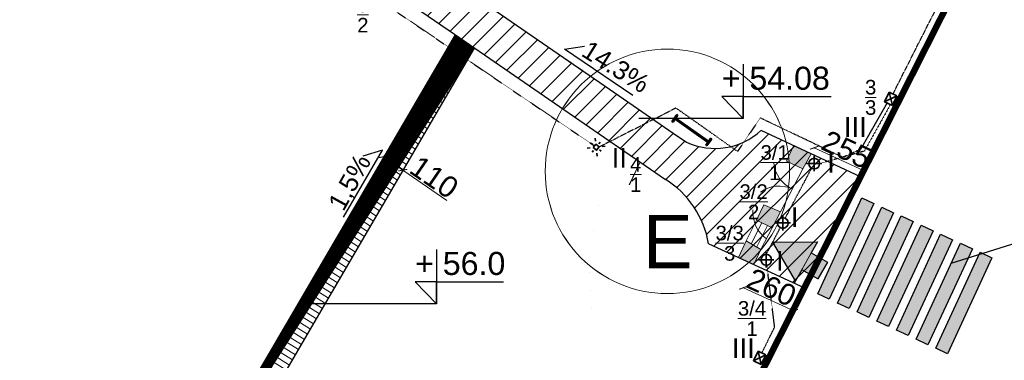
# Model space of a CAD drawing. Header units: millimetres. Extents: x 6567289036 to 6568990308, y 5976640423 to 5977332400.
# Tile 44 of 216: x 6568041808 to 6568088005, y 5976852840 to 5976868814. Entities that reach past the tile are written whole.
import ezdxf

# ---------------------------------------------------------------- set-up
doc = ezdxf.new("R2010")
doc.units = ezdxf.units.MM
for name, pattern in [('ACAD_ISO03W100', [30, 12, -18]), ('ACAD_ISO04W100', [30, 24, -3, 0, -3]), ('ACAD_ISO10W100', [18, 12, -3, 0, -3]), ('HIDDEN2', [4.7625, 3.175, -1.5875])]:
    doc.linetypes.add(name, pattern=pattern)
for name, color, linetype, lineweight in [('_ZAKRES_OPRACOWANIA', 182, 'HIDDEN2', 50), ('OBSZAR WPISANY DO REJESTRU ZABYTKÓW', 10, 'FENCELINE1', 35), ('proj. kabel', 1, 'ACAD_ISO03W100', 30), ('proj. opis', 1, 'Continuous', 20), ('proj. oprawy dogruntowe', 1, 'Continuous', 35), ('proj. oświetlenie - beton', 1, 'Continuous', 35), ('proj. słupki oświetleniowe', 1, 'Continuous', 35), ('PZT_Opis', 7, 'Continuous', 9), ('ZAGOSPODAROWANIE ŚCIEŻKI', 251, 'Continuous', 9), ('zagospodarowanie_ wymiary', 160, 'Continuous', 13)]:
    doc.layers.add(name, color=color, linetype=linetype, lineweight=lineweight)
doc.styles.get("Standard").update_dxf_attribs({"font": 'arial.ttf'})
doc.linetypes.add('FENCELINE1', pattern='A,6.35,-2.54,[133,ltypeshp.shx,S=2.54,R=0,X=-2.54,Y=0],-2.54,25.4', length=36.83)
doc.dimstyles.new('pzt 500', dxfattribs={"dimtxt": 1000, "dimasz": 300, "dimexe": 1, "dimexo": 1, "dimgap": 50, "dimtad": 1, "dimdec": 0, "dimlfac": 0.1, "dimzin": 12, "dimtxsty": 'Standard', "dimblk": 'ARCHTICK', "dimcen": 6, "dimclrd": 256, "dimclre": 256, "dimclrt": 256, "dimadec": 3, "dimazin": 0, "dimtfac": 1, "dimtdec": 0, "dimtmove": 0, "dimatfit": 3, "dimfxl": 0, "dimtolj": 1, "dimlwd": -1, "dimarcsym": 0})
picture_1 = doc.add_image_def('image2.jpg', size_in_pixel=(6997, 9782))

# ---------------------------------------------------------------- blocks, each defined once
blk = doc.blocks.new('_ARCHTICK')
at = {"color": 0, "linetype": 'ByBlock', "const_width": 0.15}
blk.add_lwpolyline([(-0.5, -0.5), (0.5, 0.5)], dxfattribs=at)
blk = doc.blocks.new('*D296')
at = {"layer": 'Defpoints', "color": 0, "lineweight": 30}
for p in [(6568026609.037051, 5976858531.265306), (6568025867.403996, 5976857502.8207), (6568063639.917902, 5976830264.265793)]:
    blk.add_point(p, dxfattribs=at)
at = {"layer": 'zagospodarowanie_ wymiary', "lineweight": -2}
for p, q in [((6568026591.489948, 5976858506.932218), (6568026609.621954, 5976858532.076409)), ((6568064364.003855, 5976831268.377311), (6568064382.13586, 5976831293.521502))]:
    blk.add_line(p, q, dxfattribs=at)
at = {"layer": 'zagospodarowanie_ wymiary'}
blk.add_line((6568064381.550959, 5976831292.7104), (6568026609.037051, 5976858531.265306), dxfattribs=at)
at = {"layer": 'zagospodarowanie_ wymiary', "xscale": 300, "yscale": 300, "zscale": 300}
for p, rotation in [((6568026609.037051, 5976858531.265306), 144.2038331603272), ((6568064381.550959, 5976831292.7104), 324.2038331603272)]:
    blk.add_blockref('_ARCHTICK', p, dxfattribs=dict(at, rotation=rotation))
at = {"layer": 'zagospodarowanie_ wymiary', "insert": (6568045699.317907, 5976845455.986258), "char_height": 1000, "attachment_point": 5, "rotation": 324.2038331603}
blk.add_mtext('\\A1;4657', dxfattribs=at)
blk = doc.blocks.new('A$C35ED537B')
h = blk.add_hatch(color=256)
h.dxf.hatch_style = 1
h.paths.add_polyline_path([(597, 540), (347, 537), (350, 287), (600, 290)])
h.paths.add_polyline_path([(2981, 1198), (2731, 1195), (2734, 945), (2984, 948)])
h.paths.add_polyline_path([(10795, 1123), (10545, 1127), (10541, 877), (10791, 873)])
h.paths.add_polyline_path([(23686, 734), (23436, 734), (23436, 484), (23686, 484)])
h.paths.add_polyline_path([(49300, 734), (49050, 734), (49050, 484), (49300, 484)])
h = blk.add_hatch(color=256)
h.dxf.hatch_style = 1
h.paths.add_polyline_path([(5521, 1078), (5461, 1077), (5462, 1047), (5522, 1047)])
h.paths.add_polyline_path([(5522, 1047), (5462, 1047), (5462, 1017), (5522, 1018)])
h.paths.add_polyline_path([(8061, 1021), (8001, 1021), (8002, 992), (8062, 993)])
h.paths.add_polyline_path([(8061, 1053), (8001, 1052), (8001, 1021), (8061, 1021)])
h.paths.add_polyline_path([(13333, 947), (13273, 948), (13272, 918), (13332, 916)])
h.paths.add_polyline_path([(13332, 916), (13272, 918), (13272, 888), (13332, 887)])
h.paths.add_polyline_path([(15871, 839), (15811, 841), (15810, 812), (15870, 811)])
h.paths.add_polyline_path([(15871, 871), (15811, 872), (15811, 841), (15871, 839)])
h.paths.add_polyline_path([(18410, 762), (18350, 764), (18349, 736), (18409, 735)])
h.paths.add_polyline_path([(18410, 795), (18350, 796), (18350, 764), (18410, 762)])
h.paths.add_polyline_path([(20949, 685), (20889, 686), (20888, 660), (20948, 659)])
h.paths.add_polyline_path([(20949, 719), (20889, 720), (20889, 686), (20949, 685)])
h.paths.add_polyline_path([(26226, 609), (26166, 609), (26166, 575), (26226, 576)])
h.paths.add_polyline_path([(26225, 636), (26165, 635), (26166, 609), (26226, 609)])
h.paths.add_polyline_path([(28766, 609), (28706, 609), (28706, 575), (28766, 575)])
h.paths.add_polyline_path([(28765, 635), (28705, 635), (28706, 609), (28766, 609)])
h.paths.add_polyline_path([(31306, 609), (31246, 609), (31246, 574), (31306, 575)])
h.paths.add_polyline_path([(31305, 635), (31245, 634), (31246, 609), (31306, 609)])
h.paths.add_polyline_path([(33846, 609), (33786, 609), (33786, 574), (33846, 575)])
h.paths.add_polyline_path([(33845, 635), (33785, 634), (33786, 609), (33846, 609)])
h.paths.add_polyline_path([(36386, 609), (36326, 609), (36326, 573), (36386, 574)])
h.paths.add_polyline_path([(36385, 634), (36325, 633), (36326, 609), (36386, 609)])
h.paths.add_polyline_path([(38926, 609), (38866, 609), (38866, 573), (38926, 574)])
h.paths.add_polyline_path([(38925, 634), (38865, 633), (38866, 609), (38926, 609)])
h.paths.add_polyline_path([(41466, 609), (41406, 609), (41406, 572), (41466, 573)])
h.paths.add_polyline_path([(41465, 633), (41405, 632), (41406, 609), (41466, 609)])
h.paths.add_polyline_path([(44006, 609), (43946, 609), (43946, 572), (44006, 573)])
h.paths.add_polyline_path([(44005, 633), (43945, 632), (43946, 609), (44006, 609)])
h.paths.add_polyline_path([(46546, 609), (46486, 609), (46486, 572), (46546, 572)])
h.paths.add_polyline_path([(46545, 632), (46485, 632), (46486, 609), (46546, 609)])
at = {"lineweight": 70}
for points in [[(599, 415), (2733, 1073)], [(10543, 995), (2981, 1073)], [(23436, 609), (10793, 993)], [(49050, 609), (23687, 609)]]:
    blk.add_lwpolyline(points, dxfattribs=at)
at = {"lineweight": 40}
for points in [[(2731, 1195), (2734, 945), (2984, 948), (2981, 1198), (2731, 1195)], [(10545, 1127), (10541, 877), (10791, 873), (10795, 1123), (10545, 1127)], [(13272, 888), (13332, 887), (13333, 947), (13273, 948), (13272, 888)], [(347, 537), (350, 287), (600, 290), (597, 540), (347, 537)], [(15810, 812), (15870, 811), (15871, 871), (15811, 872), (15810, 812)], [(18349, 736), (18409, 735), (18410, 795), (18350, 796), (18349, 736)], [(20888, 660), (20948, 659), (20949, 719), (20889, 720), (20888, 660)], [(23436, 734), (23436, 484), (23686, 484), (23686, 734), (23436, 734)], [(26166, 575), (26165, 635), (26225, 636), (26226, 576), (26166, 575)], [(28706, 575), (28705, 635), (28765, 635), (28766, 575), (28706, 575)], [(31246, 574), (31245, 634), (31305, 635), (31306, 575), (31246, 574)], [(33786, 574), (33785, 634), (33845, 635), (33846, 575), (33786, 574)], [(36326, 573), (36325, 633), (36385, 634), (36386, 574), (36326, 573)], [(38866, 573), (38865, 633), (38925, 634), (38926, 574), (38866, 573)], [(41406, 572), (41405, 632), (41465, 633), (41466, 573), (41406, 572)], [(43946, 572), (43945, 632), (44005, 633), (44006, 573), (43946, 572)], [(46486, 572), (46485, 632), (46545, 632), (46546, 572), (46486, 572)], [(49050, 734), (49050, 484), (49300, 484), (49300, 734), (49050, 734)]]:
    blk.add_lwpolyline(points, dxfattribs=at)
for points in [[(2984, 948), (2981, 1198), (2731, 1195), (2734, 945), (2984, 948)], [(600, 290), (597, 540), (347, 537), (350, 287), (600, 290)]]:
    blk.add_lwpolyline(points)
for points in [[(5461, 1077), (5521, 1078), (5522, 1018), (5462, 1017)], [(8001, 1052), (8061, 1053), (8062, 993), (8002, 992)]]:
    blk.add_lwpolyline(points, close=True, dxfattribs=at)
blk = doc.blocks.new('brama')
at = {"lineweight": 15}
h = blk.add_hatch(color=7, dxfattribs=at)
h.dxf.hatch_style = 1
h.paths.add_polyline_path([(2.69, 5.19), (1.86, 5.57), (1.53, 4.85), (2.29, 4.5)])
h.paths.add_polyline_path([(1.24, 2.47), (0.47, 2.8), (0.12, 2.09), (0.85, 1.72)])
h.paths.add_polyline_path([(-0.37, 1.11), (-0.726, 0.333), (0, 0), (0.33, 0.71)])
at = {"layer": 'ZAGOSPODAROWANIE ŚCIEŻKI', "color": 7, "lineweight": 15}
for p, q in [((0.371, 1.963), (-0.127, 0.972)), ((0.13, 0.83), (0.64, 1.83))]:
    blk.add_line(p, q, dxfattribs=at)
for points in [[(1.53, 4.85), (1.86, 5.57), (2.69, 5.19), (2.29, 4.5), (1.53, 4.85)], [(2.29, 4.5), (1.24, 2.47), (0.47, 2.8), (0.12, 2.09), (-0.37, 1.11), (-0.726, 0.333), (0, 0), (0.33, 0.71), (0.85, 1.72), (1.24, 2.47)], [(0.85, 1.72), (0.12, 2.09)], [(0.33, 0.71), (-0.37, 1.11)]]:
    blk.add_lwpolyline(points, dxfattribs=at)
for centre, radius, start, end in [((2.432, 4.921), 1.512, 185.7118, 245.2462), ((1.18, 2.174), 1.51, 65.7888, 125.357), ((1.47, 2.458), 1.523, 175.7667, 234.6977)]:
    blk.add_arc(centre, radius, start, end, dxfattribs=at)
blk = doc.blocks.new('WEJŚCIE')
blk.add_hatch(color=256).paths.add_polyline_path([(0.002271, -0.001311), (0, 0), (0, -0.002623)])
blk.add_lwpolyline([(0.002271, -0.001311), (0, 0), (0, -0.002623)], close=True)
blk = doc.blocks.new('A$C056F19C3')
at = {"layer": 'PZT_Opis'}
h = blk.add_hatch(color=256, dxfattribs=at)
edge = h.paths.add_edge_path()
edge.add_line((0, 597), (877, 597))
edge.add_line((877, 597), (877, 1502))
edge.add_line((877, 1502), (0, 1502))
edge.add_line((0, 1502), (0, 597))
blk.add_lwpolyline([(0, 597), (877, 597), (877, 1502), (0, 1502)], close=True, dxfattribs=at)
at = {"layer": 'PZT_Opis', "xscale": 800000, "yscale": 800000, "zscale": 800000.0000465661}
blk.add_blockref('WEJŚCIE', (877, 2098), dxfattribs=at)
blk = doc.blocks.new('*D302')
at = {"layer": 'Defpoints', "color": 0, "lineweight": 30}
for p in [(6568079084.534084, 5976862808.440836), (6568078949.110458, 5976862516.555455), (6568081258.221924, 5976861445.216265)]:
    blk.add_point(p, dxfattribs=at)
at = {"layer": 'zagospodarowanie_ wymiary', "lineweight": -2}
for p, q in [((6568079071.908001, 5976862781.2272), (6568079084.954954, 5976862809.347957)), ((6568081381.019466, 5976861709.888009), (6568081394.06642, 5976861738.008766))]:
    blk.add_line(p, q, dxfattribs=at)
at = {"layer": 'zagospodarowanie_ wymiary'}
blk.add_line((6568081393.64555, 5976861737.101645), (6568079084.534084, 5976862808.440836), dxfattribs=at)
at = {"layer": 'zagospodarowanie_ wymiary', "xscale": 300, "yscale": 300, "zscale": 300}
for p, rotation in [((6568079084.534084, 5976862808.440836), 155.1105074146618), ((6568081393.64555, 5976861737.101645), 335.1105074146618)]:
    blk.add_blockref('_ARCHTICK', p, dxfattribs=dict(at, rotation=rotation))
at = {"layer": 'zagospodarowanie_ wymiary', "insert": (6568080603.112947, 5976862721.847683), "char_height": 1000, "attachment_point": 5, "rotation": 335.1105074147}
blk.add_mtext('\\A1;255', dxfattribs=at)
blk = doc.blocks.new('*D303')
at = {"layer": 'Defpoints', "color": 0, "lineweight": 30}
for p in [(6568076259.177477, 5976857326.52474), (6568075763.046121, 5976856244.056303), (6568078625.573781, 5976856241.926456)]:
    blk.add_point(p, dxfattribs=at)
at = {"layer": 'zagospodarowanie_ wymiary', "lineweight": -2}
for p, q in [((6568075775.545762, 5976856271.328247), (6568075762.629466, 5976856243.147238)), ((6568078141.942066, 5976855186.729963), (6568078129.02577, 5976855158.548954))]:
    blk.add_line(p, q, dxfattribs=at)
at = {"layer": 'zagospodarowanie_ wymiary'}
blk.add_line((6568078129.442425, 5976855159.458019), (6568075763.046121, 5976856244.056303), dxfattribs=at)
at = {"layer": 'zagospodarowanie_ wymiary', "xscale": 300, "yscale": 300, "zscale": 300}
for p, rotation in [((6568075763.046121, 5976856244.056303), 155.3764356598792), ((6568078129.442425, 5976855159.458019), 335.3764356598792)]:
    blk.add_blockref('_ARCHTICK', p, dxfattribs=dict(at, rotation=rotation))
at = {"layer": 'zagospodarowanie_ wymiary', "insert": (6568077082.095754, 5976856256.139878), "char_height": 1000, "attachment_point": 5, "rotation": 335.3764356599}
blk.add_mtext('\\A1;260', dxfattribs=at)
blk = doc.blocks.new('*D309')
at = {"layer": 'Defpoints', "color": 0, "lineweight": 30}
for p in [(6568060616.405952, 5976864922.548759), (6568061525.618259, 5976864298.267065), (6568058872.764429, 5976862383.085649)]:
    blk.add_point(p, dxfattribs=at)
at = {"layer": 'zagospodarowanie_ wymiary', "lineweight": -2}
for p, q in [((6568058889.745481, 5976862407.817083), (6568058872.198394, 5976862382.261268)), ((6568059798.957788, 5976861783.535389), (6568059781.410701, 5976861757.979574))]:
    blk.add_line(p, q, dxfattribs=at)
at = {"layer": 'zagospodarowanie_ wymiary'}
for p, q in [((6568058872.764429, 5976862383.085649), (6568059781.976736, 5976861758.803955)), ((6568059781.976736, 5976861758.803955), (6568061852.714225, 5976860336.997961))]:
    blk.add_line(p, q, dxfattribs=at)
at = {"layer": 'zagospodarowanie_ wymiary', "xscale": 300, "yscale": 300, "zscale": 300}
for p, rotation in [((6568058872.764429, 5976862383.085649), 145.5257998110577), ((6568059781.976736, 5976861758.803955), 325.5257998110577)]:
    blk.add_blockref('_ARCHTICK', p, dxfattribs=dict(at, rotation=rotation))
at = {"layer": 'zagospodarowanie_ wymiary', "insert": (6568061258.30663, 5976861425.121502), "char_height": 1000, "attachment_point": 5, "rotation": 325.5257998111}
blk.add_mtext('\\A1;110', dxfattribs=at)
blk = doc.blocks.new('A$C05A40D4B')
at = {"color": 6, "lineweight": 35}
for p, q in [((598, -316), (785, 37)), ((758, -141), (838, 9)), ((785, 37), (838, 9)), ((651, -344), (598, -316)), ((651, -344), (730, -194)), ((677, -166), (2445, -1101)), ((705, -113), (2473, -1048)), ((2552, -898), (2365, -1251)), ((2499, -870), (2420, -1020)), ((2499, -870), (2552, -898)), ((2392, -1073), (2312, -1223)), ((2365, -1251), (2312, -1223))]:
    blk.add_line(p, q, dxfattribs=at)
blk = doc.blocks.new('słupek ośw. 3m')
at = {"layer": 'proj. słupki oświetleniowe'}
for p, q in [((-0.3, 0.3), (-0.2, 0.2)), ((-0.2, 0), (-0.3, 0)), ((0, 0.2), (0.001, 0.3)), ((0.3, 0.3), (0.2, 0.2)), ((0.3, 0), (0.2, 0)), ((-0.2, -0.2), (-0.3, -0.3)), ((-0.001, -0.3), (0, -0.2)), ((0.2, -0.2), (0.3, -0.3))]:
    blk.add_line(p, q, dxfattribs=at)
blk.add_lwpolyline([(-0.1, -0.1), (0.1, -0.1), (0.1, 0.1), (-0.1, 0.1)], close=True, dxfattribs=at)
blk = doc.blocks.new('oświetlenie beton')
at = {"layer": 'proj. oświetlenie - beton'}
for p, q in [((-0.25, 0.2), (0.25, 0.2)), ((-0.25, -0.2), (-0.25, 0.2)), ((0.25, 0.2), (-0.25, -0.2)), ((-0.25, 0.2), (0.25, -0.2)), ((0.25, 0.2), (0.25, -0.2)), ((0.25, -0.2), (-0.25, -0.2))]:
    blk.add_line(p, q, dxfattribs=at)
blk = doc.blocks.new('A$C46B91495')
at = {"layer": 'proj. kabel', "ltscale": 0.03}
for p, q in [((-3394, -23898), (7756, -31444)), ((21475, -29424), (20232, -31602)), ((21634, -29498), (20413, -31686)), ((11574, -29670), (7975, -31492)), ((14460, -31701), (11574, -29670)), ((15524, -30131), (14460, -31701)), ((19403, -31979), (15524, -30131)), ((20413, -31686), (18309, -32272)), ((20232, -31602), (19403, -31979)), ((16699, -34836), (17936, -32490)), ((15809, -36539), (16467, -35279))]:
    blk.add_line(p, q, dxfattribs=at)
for points in [[(21768, -28982), (26838, -18974)], [(16203, -39948), (15840, -37037)], [(15602, -41155), (16203, -39948)]]:
    blk.add_lwpolyline(points, dxfattribs=at)
at = {"layer": 'proj. oprawy dogruntowe'}
for p, q in [((17699, -32263), (18419, -32263)), ((18059, -32623), (18059, -31903)), ((16225, -35050), (16945, -35050)), ((16585, -35410), (16585, -34690)), ((15809, -37140), (15809, -36420)), ((15449, -36780), (16169, -36780))]:
    blk.add_line(p, q, dxfattribs=at)
for centre in [(18059, -32272), (16585, -35059), (15809, -36789)]:
    blk.add_circle(centre, 250, dxfattribs=at)
at = {"layer": 'proj. oświetlenie - beton', "xscale": 1000, "yscale": 1000, "zscale": 1000, "rotation": 65.01675993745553}
for p in [(21649, -29229), (15497, -41382)]:
    blk.add_blockref('oświetlenie beton', p, dxfattribs=at)
at = {"layer": 'proj. słupki oświetleniowe', "xscale": 999.9999999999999, "yscale": 999.9999999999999, "zscale": 999.9999999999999, "rotation": 321.2121028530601}
blk.add_blockref('słupek ośw. 3m', (7834, -31507), dxfattribs=at)
at = {"layer": 'proj. opis', "linetype": 'Continuous', "char_height": 975, "width": 23393.09, "attachment_point": 1}
for s, insert in [('\\A1;{\\H1x;\\W9.92023;  \\H0.7x;\\W1;\\S5/2;}', (-10892, -24482)), ('\\A1;{\\H1x;\\W9.92023;  \\H0.7x;\\W1;\\S3/3;}', (12935, -28348)), ('\\A1;{\\H1x;\\W9.92023;  \\H0.7x;\\W1;\\S3\\/1/1;}', (8032, -31408)), ('\\A1;{\\H1x;\\W9.92023;  \\H0.7x;\\W1;\\S4/1;}', (1912, -31968)), ('\\A1;{\\H1x;\\W9.92023;  \\H0.7x;\\W1;\\S3\\/2/2;}', (7045, -33245)), ('\\A1;{\\H1x;\\W9.92023;  \\H0.7x;\\W1;\\S3\\/3/3;}', (5922, -35187)), ('\\A1;{\\H1x;\\W9.92023;  \\H0.7x;\\W1;\\S3\\/4/1;}', (6971, -38719))]:
    blk.add_mtext(s, dxfattribs=dict(at, insert=insert))
at = {"layer": 'proj. oprawy dogruntowe', "attachment_point": 1}
for s, width, insert, char_height in [('III', 3.31, (19450, -30092), 927.5), ('II', 927.45, (8556, -31537), 927.5), ('I', 3.31, (18665, -31770), 927), ('I', 3.31, (16962, -34321), 927), ('I', 3.31, (16266, -36374), 927), ('III', 3.31, (14195, -40467), 927.5)]:
    blk.add_mtext_dynamic_manual_height_columns(s, width=width, gutter_width=1, heights=[0], dxfattribs=dict(at, insert=insert, char_height=char_height))
blk = doc.blocks.new('A$C6C8F6E5F')
at = {"color": 6, "lineweight": 30}
for p, q in [((-21961, -77953), (-21017, -77811)), ((-18753, -80125), (-21961, -77953))]:
    blk.add_line(p, q, dxfattribs=at)
at = {"color": 1, "lineweight": 20}
blk.add_circle((-17137, -83678), 5732, dxfattribs=at)
at = {"color": 6, "lineweight": 30, "insert": (-20772, -77498), "char_height": 864, "attachment_point": 1, "rotation": 327.9008}
blk.add_mtext_dynamic_manual_height_columns('14.3%', width=2495.41, gutter_width=12.5, heights=[0], dxfattribs=at)

msp = doc.modelspace()

# ---------------------------------------------------------------- hatches: boundary and pattern name
at = {"lineweight": 9}
h = msp.add_hatch(dxfattribs=at)
h.set_pattern_fill('ANSI31', color=6, scale=200)
h.paths.add_polyline_path([(6568063336.659553, 5976869775.419497), (6568049228.802091, 5976879504.670216), (6568045240.230505, 5976883431.38337), (6568043501.441545, 5976882443.146078), (6568043638.888236, 5976882201.310649), (6568047949.882976, 5976877957.174776), (6568062201.217854, 5976868128.977227), (6568058047.940918, 5976870993.216019), (6568059495.388001, 5976872424.488933), (6568069735.411095, 5976865377.188205)])
h = msp.add_hatch(dxfattribs=at)
h.set_pattern_fill('ANSI31', color=6, scale=200)
h.set_pattern_definition([(45, (6568058814, 5976870464.9), (-449.013, 449.013), [])])
edge = h.paths.add_edge_path()
edge.add_line((6568081258.219569, 5976861445.211604), (6568076587.453587, 5976863611.811687))
edge.add_arc((6568074431.097217, 5976865972.081342), 3196.990091, 245.3203795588, 312.4150079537, ccw=False)
edge.add_line((6568073096.213507, 5976863067.114712), (6568072471.545909, 5976863496.48481))
edge.add_line((6568072471.545909, 5976863496.48481), (6568059495.388001, 5976872424.488932))
edge.add_line((6568059495.388001, 5976872424.488932), (6568058047.940918, 5976870993.216019))
edge.add_line((6568058047.940918, 5976870993.216019), (6568072100.644701, 5976861331.85124))
edge.add_arc((6568069744.239758, 5976857560.023066), 4447.396096, 9.6139352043, 58.0054068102, ccw=False)
edge.add_line((6568074129.174165, 5976858302.776243), (6568078625.573781, 5976856241.926455))
edge.add_line((6568078625.573781, 5976856241.926455), (6568081258.219569, 5976861445.211604))
h = msp.add_hatch(dxfattribs=at)
h.set_pattern_fill('ANSI37', color=6, scale=100)
h.paths.add_polyline_path([(6568062241.840526, 5976868100.962473), (6568063151.104111, 5976867476.768098), (6568048605.254722, 5976842600.629642), (6568047655.676103, 5976843155.877722)])
h = msp.add_hatch(color=18, dxfattribs=at)
h.dxf.hatch_style = 1
h.paths.add_polyline_path([(6568081881.75186, 5976860191.547371), (6568081325.034852, 5976860459.072262), (6568079249.717418, 5976855955.907679), (6568079794.817296, 5976855702.023376)])
h.paths.add_polyline_path([(6568082812.884967, 5976859761.520465), (6568082256.167959, 5976860029.045356), (6568080181.312981, 5976855526.884966), (6568080726.412859, 5976855273.000663)])
h.paths.add_polyline_path([(6568083728.662004, 5976859341.950529), (6568083171.944997, 5976859609.47542), (6568081096.266315, 5976855105.526408), (6568081641.366193, 5976854851.642105)])
h.paths.add_polyline_path([(6568082027.861878, 5976854676.503695), (6568082572.961757, 5976854422.619392), (6568084659.795112, 5976858911.923623), (6568084103.078104, 5976859179.448514)])
h.paths.add_polyline_path([(6568082942.815209, 5976854255.145139), (6568083487.915088, 5976854001.260836), (6568085575.572149, 5976858492.353687), (6568085018.855142, 5976858759.878578)])
h.paths.add_polyline_path([(6568086506.705256, 5976858062.326781), (6568085949.988249, 5976858329.851672), (6568083874.410773, 5976853826.122426), (6568084419.510652, 5976853572.238123)])
h.paths.add_polyline_path([(6568087422.482294, 5976857642.756845), (6568086865.765286, 5976857910.281736), (6568084789.364106, 5976853404.763869), (6568085334.463984, 5976853150.879566)])

# ---------------------------------------------------------------- linework, layer by layer
at = {"color": 6, "lineweight": 30}
for p, q in [((6568047949.882985, 5976877957.174769), (6568062201.217854, 5976868128.977227)), ((6568064162.168241, 5976869207.999724), (6568069735.411095, 5976865377.188205)), ((6568062241.891631, 5976868101.049873), (6568047655.676103, 5976843155.877722)), ((6568062201.217854, 5976868128.977227), (6568068290.519453, 5976863947.952328)), ((6568048605.254722, 5976842600.629642), (6568063151.104112, 5976867476.768099)), ((6568069735.411095, 5976865377.188205), (6568072471.545909, 5976863496.48481)), ((6568069735.411095, 5976865377.188205), (6568072471.545909, 5976863496.48481)), ((6568075746.146983, 5976864177.014924), (6568070864.093342, 5976864177.014924)), ((6568068290.519453, 5976863947.952328), (6568072110.695041, 5976861324.950495)), ((6568081257.919483, 5976861445.350803), (6568076591.066962, 5976863610.135571)), ((6568072471.545909, 5976863496.48481), (6568073096.213507, 5976863067.114712)), ((6568072471.545909, 5976863496.48481), (6568073096.213507, 5976863067.114712)), ((6568056998.819809, 5976859549.48412), (6568058825.897339, 5976862688.582006)), ((6568058825.897339, 5976862688.582006), (6568057913.402181, 5976862407.618806)), ((6568081258.223269, 5976861445.218917), (6568078625.573938, 5976856241.926383)), ((6568085516.120728, 5976857388.416403), (6568089482.311179, 5976858638.444607)), ((6568074133.892392, 5976858300.613723), (6568078625.573938, 5976856241.926383)), ((6568061359.633774, 5976855488.693793), (6568055481.786983, 5976855488.693793))]:
    msp.add_line(p, q, dxfattribs=at)
at = {"color": 6, "lineweight": 18}
for p, q in [((6568070917.527986, 5976862144.20063), (6568070410.621495, 5976861064.710212)), ((6568070917.508127, 5976862144.214267), (6568070414.107373, 5976861072.213502))]:
    msp.add_line(p, q, dxfattribs=at)
at = {"color": 6, "linetype": 'Continuous', "lineweight": 18}
for p, q in [((6568068970.703496, 5976860088.137084), (6568068970.703498, 5976860088.137086)), ((6568068730.584483, 5976858949.992459), (6568068730.584484, 5976858949.99246)), ((6568068556.859861, 5976856980.216614), (6568068556.859862, 5976856980.216615)), ((6568068575.469132, 5976856100.800273), (6568068575.469133, 5976856100.800274)), ((6568068647.055072, 5976855274.3606), (6568068647.055073, 5976855274.360601))]:
    msp.add_line(p, q, dxfattribs=at)
at = {"color": 6, "lineweight": 30}
for points in [[(6568075746.146983, 5976866726.709827), (6568075746.146983, 5976864177.014924), (6568075746.146983, 5976865214.972831), (6568074746.146983, 5976865214.972831), (6568075746.146983, 5976864177.014924), (6568075746.146983, 5976865214.972831), (6568079882.229805, 5976865214.972831)], [(6568061359.633774, 5976858038.388697), (6568061359.633774, 5976855488.693793), (6568061359.633774, 5976856526.6517), (6568060359.633774, 5976856526.6517), (6568061359.633774, 5976855488.693793), (6568061359.633774, 5976856526.6517), (6568064500.655162, 5976856526.6517)]]:
    msp.add_lwpolyline(points, dxfattribs=at)
for points in [[(6568081325.034852, 5976860459.072262), (6568081881.75186, 5976860191.547371), (6568079794.817296, 5976855702.023376), (6568079249.717418, 5976855955.907679), (6568081325.034852, 5976860459.072262)], [(6568082256.167959, 5976860029.045356), (6568082812.884967, 5976859761.520465), (6568080726.412859, 5976855273.000663), (6568080181.312981, 5976855526.884966), (6568082256.167959, 5976860029.045356)], [(6568083171.944997, 5976859609.47542), (6568083728.662004, 5976859341.950529), (6568081641.366193, 5976854851.642105), (6568081096.266315, 5976855105.526408), (6568083171.944997, 5976859609.47542)], [(6568084103.078104, 5976859179.448514), (6568084659.795112, 5976858911.923623), (6568082572.961757, 5976854422.619392), (6568082027.861878, 5976854676.503695), (6568084103.078104, 5976859179.448514)], [(6568085018.855142, 5976858759.878578), (6568085575.572149, 5976858492.353687), (6568083487.915088, 5976854001.260836), (6568082942.815209, 5976854255.145139), (6568085018.855142, 5976858759.878578)], [(6568078206.463173, 5976856569.081491), (6568077147.426729, 5976858380.342108), (6568079245.542657, 5976858391.864264), (6568078950.126351, 5976857873.636581), (6568079711.716088, 5976857439.491446), (6568079263.470132, 5976856653.165646), (6568078501.880394, 5976857087.31078), (6568078145.419599, 5976856461.997119)], [(6568085949.988249, 5976858329.851672), (6568086506.705256, 5976858062.326781), (6568084419.510652, 5976853572.238123), (6568083874.410773, 5976853826.122426), (6568085949.988249, 5976858329.851672)], [(6568086865.765286, 5976857910.281736), (6568087422.482294, 5976857642.756845), (6568085334.463984, 5976853150.879566), (6568084789.364106, 5976853404.763869), (6568086865.765286, 5976857910.281736)]]:
    msp.add_lwpolyline(points)
at = {"color": 1, "lineweight": 20}
msp.add_circle((6568072195.64445, 5976861702.152405), 5732.104625, dxfattribs=at)
at = {"color": 6, "lineweight": 30}
for centre, radius, start, end in [((6568074431.097217, 5976865972.081341), 3196.99009, 245.3203630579, 312.4150154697), ((6568069744.239758, 5976857560.023066), 4447.396097, 9.6139286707, 58.0053841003), ((6568069744.239758, 5976857560.023066), 4447.396097, 9.6139286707, 58.0053841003)]:
    msp.add_arc(centre, radius, start, end, dxfattribs=at)
at = {"layer": '_ZAKRES_OPRACOWANIA', "linetype": 'ACAD_ISO10W100', "ltscale": 0.3, "const_width": 300}
msp.add_lwpolyline([(6568118499.99999, 5976936940.000013), (6568106960, 5976912650), (6568097339.99999, 5976893229.999985), (6568072290.000009, 5976843720.000004)], dxfattribs=at)
at = {"layer": 'OBSZAR WPISANY DO REJESTRU ZABYTKÓW', "linetype": 'ACAD_ISO04W100'}
for p, q in [((6568085825.594567, 5976870472.386679), (6568083160.044374, 5976865204.067749)), ((6568083160.044374, 5976865204.067749), (6568079042.176599, 5976857065.319914)), ((6568079042.176599, 5976857065.319914), (6568064529.999999, 5976828819.999994))]:
    msp.add_line(p, q, dxfattribs=at)

# ---------------------------------------------------------------- block references
at = {"color": 6, "lineweight": 30}
for name, p in [('A$C46B91495', (6568061027.855131, 5976894337.381658)), ('A$C6C8F6E5F', (6568089332.447381, 5976945381.290739))]:
    msp.add_blockref(name, p, dxfattribs=at)
at = {"color": 6, "lineweight": 30, "rotation": 352.7214286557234}
msp.add_blockref('A$C05A40D4B', (6568071858.94733, 5976864431.150356), dxfattribs=at)
for name, p, rotation in [('A$C35ED537B', (6568023016.255193, 5976858202.699585), 324.7745640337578), ('A$C056F19C3', (6568080007.132179, 5976857957.719749), 150.3146462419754)]:
    msp.add_blockref(name, p, dxfattribs=dict(rotation=rotation))
at = {"layer": 'ZAGOSPODAROWANIE ŚCIEŻKI', "xscale": 1000, "yscale": 1000, "zscale": 1000}
msp.add_blockref('brama', (6568076259.110459, 5976857326.555456), dxfattribs=at)

# ---------------------------------------------------------------- texts
at = {"color": 6, "lineweight": 30, "char_height": 1080, "attachment_point": 1}
for s, insert in [('{\\W2.576449; }+ 54.08', (6568073664.309032, 5976866609.242893)), ('{\\W2.576449; }+ 56.0', (6568059277.795823, 5976857920.921762))]:
    msp.add_mtext_dynamic_manual_height_columns(s, width=9119.31962299, gutter_width=12.5, heights=[0], dxfattribs=dict(at, insert=insert))
at = {"color": 6, "lineweight": 30, "insert": (6568056238.669347, 5976860198.759095), "char_height": 864, "attachment_point": 1, "rotation": 61.07759149}
msp.add_mtext_dynamic_manual_height_columns('1,5%', width=2495.40530968, gutter_width=12.5, heights=[0], dxfattribs=at)
at = {"color": 1, "lineweight": 20, "insert": (6568071052.566327, 5976859657.645275), "char_height": 2500, "attachment_point": 1}
msp.add_mtext_dynamic_manual_height_columns('E', width=10041.18631554, gutter_width=12.5, heights=[0], dxfattribs=at)

# ---------------------------------------------------------------- dimensions: what is measured, and where the dimension line sits
at = {"layer": 'zagospodarowanie_ wymiary'}
for base, p1, p2, angle, picture, middle in [((6568058872.764429, 5976862383.085649), (6568061525.618259, 5976864298.267064), (6568060616.405952, 5976864922.548759), 145.5257997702, '*D309', (6568060941.002653, 5976860962.995695)), ((6568079084.534084, 5976862808.440836), (6568081258.221924, 5976861445.216265), (6568078949.110459, 5976862516.555455), 155.1105074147, '*D302', (6568080367.184895, 5976862213.340036)), ((6568026609.037051, 5976858531.265306), (6568063639.917903, 5976830264.265793), (6568025867.403996, 5976857502.8207), 144.2038331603, '*D296', (6568045371.436853, 5976845001.303852)), ((6568075763.046121, 5976856244.056303), (6568078625.573782, 5976856241.926455), (6568076259.177478, 5976857326.524739), 155.3764356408, '*D303', (6568076848.530382, 5976855746.542693))]:
    dim = msp.add_linear_dim(base=base, p1=p1, p2=p2, angle=angle, dimstyle='pzt 500', override={"dimfxl": 30, "dimfxlon": 1}, dxfattribs=at)
    dim.commit()
    dim.dimension.update_dxf_attribs({"geometry": picture, "text_midpoint": middle, "dimtype": 161})

# ---------------------------------------------------------------- pictures from other files: only their frames are drawn
at = {"color": 6, "lineweight": 30}
image = msp.add_image(picture_1, insert=(6567921000, 5976718000), size_in_units=(296500, 414515.220809), dxfattribs=at)
image.dxf.flags = 7

doc.saveas('drawing.dxf')
